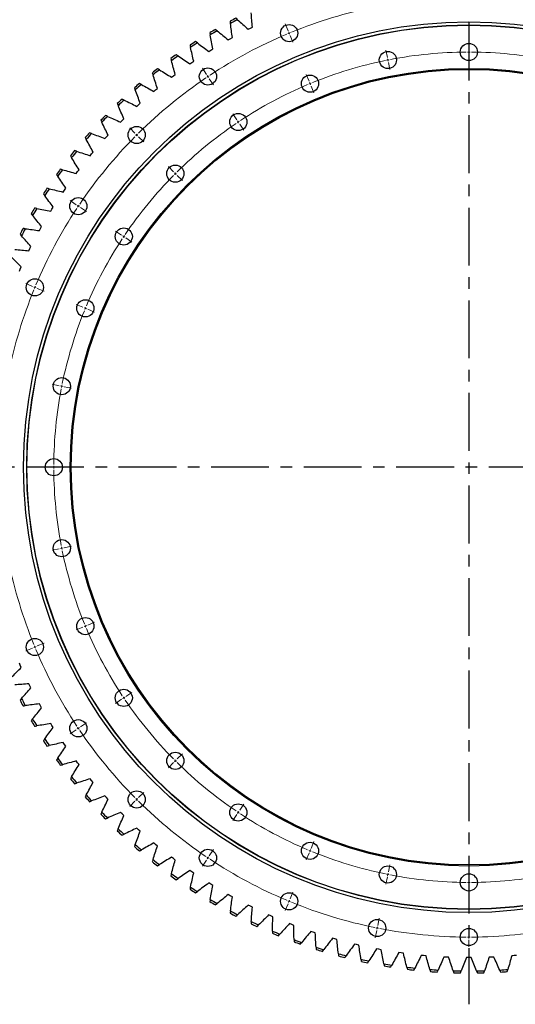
# Model space of a CAD drawing. Header units: millimetres. Extents: x 185 to 11179, y 22946 to 31910.
# Tile 7 of 16: x 2073 to 3025, y 29012 to 30903. Entities that reach past the tile are written whole.
import ezdxf

# ---------------------------------------------------------------- set-up
doc = ezdxf.new("R2010")
doc.units = ezdxf.units.MM
doc.header["$LTSCALE"] = 50
doc.linetypes.add('CENTER', pattern=[10.16, 6.35, -1.27, 1.27, -1.27])

msp = doc.modelspace()

# ---------------------------------------------------------------- linework, layer by layer
at = {"linetype": 'CENTER', "ltscale": 0.35}
for p, q in [((2936, 31075.3), (2936, 29012)), ((3974.3, 30043.6), (1897.7, 30043.6))]:
    msp.add_line(p, q, dxfattribs=at)
at = {"color": 7, "linetype": 'Continuous', "lineweight": 25}
for p, q in [((2512, 30884.8), (2516.1, 30886.9)), ((2516.1, 30886.9), (2520.1, 30888.9)), ((2473.6, 30864.4), (2477.6, 30866.6)), ((2477.6, 30866.6), (2481.5, 30868.8)), ((2440, 30844.6), (2443.9, 30846.9)), ((2436.2, 30842.1), (2440, 30844.6)), ((2399.9, 30818.2), (2403.6, 30820.8)), ((2403.6, 30820.8), (2407.3, 30823.3)), ((2364.7, 30792.6), (2368.3, 30795.4)), ((2368.3, 30795.4), (2371.9, 30798.1)), ((2334.1, 30768.4), (2337.7, 30771.2)), ((2330.7, 30765.4), (2334.1, 30768.4)), ((2298, 30736.7), (2301.3, 30739.8)), ((2301.3, 30739.8), (2304.7, 30742.8)), ((2266.7, 30706.5), (2269.8, 30709.7)), ((2269.8, 30709.7), (2273.1, 30712.9)), ((2236.8, 30674.9), (2239.8, 30678.3)), ((2239.8, 30678.3), (2242.9, 30681.6)), ((2208.3, 30641.9), (2211.2, 30645.4)), ((2211.2, 30645.4), (2214.1, 30648.9)), ((2181.5, 30607.7), (2184.2, 30611.3)), ((2184.2, 30611.3), (2187, 30614.9)), ((2156.2, 30572.2), (2158.8, 30576)), ((2158.8, 30576), (2161.4, 30579.7)), ((2135, 30539.5), (2137.4, 30543.4)), ((2132.7, 30535.7), (2135, 30539.5)), ((2113, 30502), (2115.2, 30506)), ((2110.8, 30498), (2113, 30502)), ((2092.7, 30463.5), (2094.7, 30467.6)), ((2090.7, 30459.4), (2092.7, 30463.5)), ((2072.4, 30420), (2074.2, 30424.1)), ((2074.2, 30424.1), (2076, 30428.3)), ((2074.2, 29663.1), (2072.4, 29667.3)), ((2076, 29659), (2074.2, 29663.1)), ((2092.7, 29623.7), (2090.7, 29627.8)), ((2094.7, 29619.7), (2092.7, 29623.7)), ((2113, 29585.2), (2110.8, 29589.2)), ((2115.2, 29581.3), (2113, 29585.2)), ((2135, 29547.7), (2132.7, 29551.6)), ((2137.4, 29543.8), (2135, 29547.7)), ((2158.8, 29511.2), (2156.2, 29515)), ((2161.4, 29507.5), (2158.8, 29511.2)), ((2184.2, 29475.9), (2181.5, 29479.5)), ((2187, 29472.3), (2184.2, 29475.9)), ((2211.2, 29441.8), (2208.3, 29445.3)), ((2214.1, 29438.3), (2211.2, 29441.8)), ((2239.8, 29409), (2236.8, 29412.3)), ((2242.9, 29405.6), (2239.8, 29409)), ((2269.8, 29377.5), (2266.7, 29380.7)), ((2273.1, 29374.3), (2269.8, 29377.5)), ((2301.3, 29347.4), (2298, 29350.5)), ((2304.7, 29344.4), (2301.3, 29347.4)), ((2334.1, 29318.9), (2330.7, 29321.8)), ((2337.7, 29316), (2334.1, 29318.9)), ((2368.3, 29291.8), (2364.7, 29294.6)), ((2371.9, 29289.1), (2368.3, 29291.8)), ((2403.6, 29266.4), (2399.9, 29269)), ((2407.3, 29263.9), (2403.6, 29266.4)), ((2440, 29242.7), (2436.2, 29245.1)), ((2443.9, 29240.3), (2440, 29242.7)), ((2477.6, 29220.6), (2473.6, 29222.9)), ((2481.5, 29218.4), (2477.6, 29220.6)), ((2516.1, 29200.3), (2512, 29202.4)), ((2520.1, 29198.3), (2516.1, 29200.3)), ((2555.5, 29181.8), (2551.3, 29183.7)), ((2559.6, 29180), (2555.5, 29181.8)), ((2595.7, 29165.2), (2591.4, 29166.9)), ((2599.9, 29163.6), (2595.7, 29165.2)), ((2636.6, 29150.4), (2632.3, 29151.9)), ((2640.9, 29149), (2636.6, 29150.4)), ((2678.2, 29137.5), (2673.8, 29138.8)), ((2682.5, 29136.3), (2678.2, 29137.5)), ((2720.3, 29126.6), (2715.9, 29127.7)), ((2724.7, 29125.6), (2720.3, 29126.6)), ((2762.9, 29117.6), (2758.4, 29118.5)), ((2767.3, 29116.8), (2762.9, 29117.6)), ((2805.8, 29110.6), (2801.3, 29111.3)), ((2810.3, 29110), (2805.8, 29110.6)), ((2849, 29105.6), (2844.5, 29106)), ((3027.4, 29106), (3022.9, 29105.6)), ((2853.6, 29105.2), (2849, 29105.6)), ((2892.5, 29102.6), (2887.9, 29102.8)), ((2897, 29102.4), (2892.5, 29102.6)), ((2936, 29101.6), (2931.4, 29101.6)), ((2940.5, 29101.6), (2936, 29101.6)), ((2979.5, 29102.6), (2974.9, 29102.4)), ((2984, 29102.8), (2979.5, 29102.6)), ((3022.9, 29105.6), (3018.4, 29105.2))]:
    msp.add_line(p, q, dxfattribs=at)
at = {"color": 0, "linetype": 'Continuous', "lineweight": 18}
for p, q in [((2588.7, 30882), (2583.3, 30895)), ((2590.6, 30877.4), (2589.6, 30879.7)), ((2590.6, 30877.4), (2591.6, 30875.1)), ((2592.5, 30872.8), (2597.9, 30859.9)), ((2936, 30846.1), (2936, 30860.1)), ((2779.4, 30830.7), (2776.7, 30844.4)), ((2780.4, 30825.8), (2779.9, 30828.2)), ((2936, 30841.1), (2936, 30843.6)), ((2936, 30841.1), (2936, 30838.6)), ((2936, 30836.1), (2936, 30822.1)), ((2431.8, 30798.2), (2424, 30809.8)), ((2780.4, 30825.8), (2780.9, 30823.3)), ((2781.4, 30820.9), (2784.1, 30807.2)), ((2434.6, 30794), (2433.2, 30796.1)), ((2434.6, 30794), (2436, 30791.9)), ((2437.3, 30789.9), (2445.1, 30778.2)), ((2628.9, 30785), (2623.5, 30798)), ((2630.8, 30780.4), (2629.8, 30782.7)), ((2630.8, 30780.4), (2631.7, 30778.1)), ((2632.7, 30775.8), (2638, 30762.9)), ((2490.1, 30710.9), (2482.3, 30722.5)), ((2294.3, 30685.3), (2284.4, 30695.2)), ((2492.9, 30706.7), (2491.5, 30708.8)), ((2492.9, 30706.7), (2494.3, 30704.6)), ((2495.7, 30702.6), (2503.5, 30690.9)), ((2297.8, 30681.8), (2296, 30683.5)), ((2297.8, 30681.8), (2299.6, 30680)), ((2301.3, 30678.2), (2311.2, 30668.3)), ((2368.5, 30611.1), (2358.6, 30621)), ((2372, 30607.5), (2370.3, 30609.3)), ((2372, 30607.5), (2373.8, 30605.8)), ((2375.6, 30604), (2385.5, 30594.1)), ((2181.4, 30547.8), (2169.8, 30555.6)), ((2185.6, 30545), (2183.5, 30546.4)), ((2185.6, 30545), (2187.6, 30543.6)), ((2189.7, 30542.2), (2201.4, 30534.5)), ((2268.7, 30489.5), (2257.1, 30497.2)), ((2272.9, 30486.7), (2270.8, 30488.1)), ((2272.9, 30486.7), (2274.9, 30485.3)), ((2277, 30483.9), (2288.7, 30476.1)), ((2097.5, 30390.9), (2084.6, 30396.3)), ((2102.2, 30389), (2099.9, 30389.9)), ((2102.2, 30389), (2104.5, 30388)), ((2106.8, 30387.1), (2119.7, 30381.7)), ((2194.6, 30350.7), (2181.6, 30356.1)), ((2199.2, 30348.8), (2196.9, 30349.8)), ((2199.2, 30348.8), (2201.5, 30347.8)), ((2203.8, 30346.9), (2216.7, 30341.5)), ((2148.9, 30200.2), (2135.2, 30202.9)), ((2153.8, 30199.2), (2151.3, 30199.7)), ((2153.8, 30199.2), (2156.2, 30198.7)), ((2158.7, 30198.2), (2172.4, 30195.5)), ((2133.5, 30043.6), (2119.5, 30043.6)), ((2138.5, 30043.6), (2136, 30043.6)), ((2138.5, 30043.6), (2141, 30043.6)), ((2143.5, 30043.6), (2157.5, 30043.6)), ((2148.9, 29887.1), (2135.2, 29884.3)), ((2153.8, 29888), (2151.3, 29887.5)), ((2153.8, 29888), (2156.2, 29888.5)), ((2158.7, 29889), (2172.4, 29891.7)), ((2194.6, 29736.5), (2181.6, 29731.2)), ((2199.2, 29738.4), (2196.9, 29737.5)), ((2199.2, 29738.4), (2201.5, 29739.4)), ((2203.8, 29740.3), (2216.7, 29745.7)), ((2097.5, 29696.3), (2084.6, 29691)), ((2102.2, 29698.2), (2099.9, 29697.3)), ((2102.2, 29698.2), (2104.5, 29699.2)), ((2106.8, 29700.2), (2119.7, 29705.5)), ((2268.7, 29597.8), (2257.1, 29590)), ((2272.9, 29600.5), (2270.8, 29599.2)), ((2272.9, 29600.5), (2274.9, 29601.9)), ((2277, 29603.3), (2288.7, 29611.1)), ((2185.6, 29542.2), (2183.5, 29540.8)), ((2185.6, 29542.2), (2187.6, 29543.6)), ((2189.7, 29545), (2201.4, 29552.8)), ((2181.4, 29539.4), (2169.8, 29531.7)), ((2375.6, 29483.2), (2385.5, 29493.1)), ((2368.5, 29476.2), (2358.6, 29466.3)), ((2372, 29479.7), (2370.3, 29477.9)), ((2372, 29479.7), (2373.8, 29481.5)), ((2301.3, 29409), (2311.2, 29418.9)), ((2294.3, 29401.9), (2284.4, 29392)), ((2297.8, 29405.5), (2296, 29403.7)), ((2297.8, 29405.5), (2299.6, 29407.2)), ((2495.7, 29384.7), (2503.5, 29396.3)), ((2490.1, 29376.4), (2482.3, 29364.7)), ((2492.9, 29380.5), (2491.5, 29378.4)), ((2492.9, 29380.5), (2494.3, 29382.6)), ((2632.7, 29311.4), (2638, 29324.4)), ((2434.6, 29293.2), (2436, 29295.3)), ((2437.3, 29297.4), (2445.1, 29309)), ((2628.9, 29302.2), (2623.5, 29289.3)), ((2630.8, 29306.8), (2629.8, 29304.5)), ((2630.8, 29306.8), (2631.7, 29309.1)), ((2431.8, 29289.1), (2424, 29277.4)), ((2434.6, 29293.2), (2433.2, 29291.1)), ((2781.4, 29266.3), (2784.1, 29280.1)), ((2780.4, 29261.4), (2779.9, 29259)), ((2780.4, 29261.4), (2780.9, 29263.9)), ((2936, 29251.1), (2936, 29265.1)), ((2779.4, 29256.5), (2776.7, 29242.8)), ((2936, 29246.1), (2936, 29248.6)), ((2936, 29246.1), (2936, 29243.6)), ((2936, 29241.1), (2936, 29227.1)), ((2592.5, 29214.4), (2597.9, 29227.4)), ((2588.7, 29205.2), (2583.3, 29192.3)), ((2590.6, 29209.8), (2589.6, 29207.5)), ((2590.6, 29209.8), (2591.6, 29212.1)), ((2760.9, 29163.4), (2763.6, 29177.1)), ((2758.9, 29153.6), (2756.2, 29139.8)), ((2759.9, 29158.5), (2759.4, 29156)), ((2759.9, 29158.5), (2760.4, 29160.9)), ((2936, 29146.1), (2936, 29160.1)), ((2936, 29141.1), (2936, 29143.6)), ((2936, 29141.1), (2936, 29138.6)), ((2936, 29136.1), (2936, 29122.1))]:
    msp.add_line(p, q, dxfattribs=at)
at = {"color": 7, "linetype": 'Continuous', "lineweight": 25}
for centre, radius in [((2936, 30043.6), 855.5), ((2936, 30043.6), 849.5), ((2936, 30043.6), 849), ((2590.6, 30877.4), 16.5), ((2936, 30841.1), 16.5), ((2780.4, 30825.8), 16.5), ((2936, 30043.6), 766), ((2434.6, 30794), 16.5), ((2936, 30043.6), 764), ((2630.8, 30780.4), 16.5), ((2492.9, 30706.7), 16.5), ((2297.8, 30681.8), 16.5), ((2372, 30607.5), 16.5), ((2185.6, 30545), 16.5), ((2272.9, 30486.7), 16.5), ((2102.2, 30389), 16.5), ((2199.2, 30348.8), 16.5), ((2153.8, 30199.2), 16.5), ((2138.5, 30043.6), 16.5), ((2153.8, 29888), 16.5), ((2199.2, 29738.4), 16.5), ((2102.2, 29698.2), 16.5), ((2272.9, 29600.5), 16.5), ((2185.6, 29542.2), 16.5), ((2372, 29479.7), 16.5), ((2297.8, 29405.5), 16.5), ((2492.9, 29380.5), 16.5), ((2630.8, 29306.8), 16.5), ((2434.6, 29293.2), 16.5), ((2780.4, 29261.4), 16.5), ((2936, 29246.1), 16.5), ((2590.6, 29209.8), 16.5), ((2759.9, 29158.5), 16.5), ((2936, 29141.1), 16.5)]:
    msp.add_circle(centre, radius, dxfattribs=at)
at = {"color": 0, "linetype": 'Continuous', "lineweight": 18}
for radius, start, end in [(902.5, 101.5674, 112.1826), (902.5, 112.8174, 123.4326), (902.5, 112.5, 112.6587), (902.5, 112.3413, 112.5), (797.5, 90.3592, 100.8908), (797.5, 90, 90.1796), (797.5, 89.8204, 90), (797.5, 79.1092, 89.6408), (797.5, 101.6092, 112.1408), (797.5, 101.25, 101.4296), (797.5, 101.0704, 101.25), (902.5, 124.0674, 134.6826), (902.5, 123.75, 123.9087), (902.5, 123.5913, 123.75), (797.5, 112.8592, 123.3908), (797.5, 112.5, 112.6796), (797.5, 112.3204, 112.5), (797.5, 124.1092, 134.6408), (797.5, 123.75, 123.9296), (797.5, 123.5704, 123.75), (902.5, 135.3174, 145.9326), (902.5, 135, 135.1587), (902.5, 134.8413, 135), (797.5, 135.3592, 145.8908), (797.5, 135, 135.1796), (797.5, 134.8204, 135), (902.5, 146.25, 146.4087), (902.5, 146.0913, 146.25), (902.5, 146.5674, 157.1826), (797.5, 146.25, 146.4296), (797.5, 146.0704, 146.25), (797.5, 146.6092, 157.1408), (902.5, 157.8174, 168.4326), (902.5, 157.5, 157.6587), (902.5, 157.3413, 157.5), (797.5, 157.8592, 168.3908), (797.5, 157.5, 157.6796), (797.5, 157.3204, 157.5), (797.5, 169.1092, 179.6408), (797.5, 168.75, 168.9296), (797.5, 168.5704, 168.75), (797.5, 179.8204, 180), (797.5, 180, 180.1796), (797.5, 180.3592, 190.8908), (797.5, 191.0704, 191.25), (797.5, 191.25, 191.4296), (797.5, 191.6092, 202.1408), (902.5, 191.5674, 202.1826), (797.5, 202.3204, 202.5), (797.5, 202.5, 202.6796), (797.5, 202.8592, 213.3908), (902.5, 202.3413, 202.5), (902.5, 202.5, 202.6587), (902.5, 202.8174, 213.4326), (797.5, 213.5704, 213.75), (797.5, 213.75, 213.9296), (797.5, 214.1092, 224.6408), (902.5, 213.5913, 213.75), (902.5, 213.75, 213.9087), (902.5, 214.0674, 224.6826), (797.5, 224.8204, 225), (797.5, 225, 225.1796), (797.5, 225.3592, 235.8908), (902.5, 224.8413, 225), (902.5, 225, 225.1587), (902.5, 225.3174, 235.9326), (797.5, 236.0704, 236.25), (797.5, 236.25, 236.4296), (797.5, 236.6092, 247.1408), (797.5, 247.3204, 247.5), (797.5, 247.5, 247.6796), (797.5, 247.8592, 258.3908), (902.5, 236.0913, 236.25), (902.5, 236.25, 236.4087), (902.5, 236.5674, 247.1826), (797.5, 258.5704, 258.75), (797.5, 258.75, 258.9296), (797.5, 259.1092, 269.6408), (797.5, 270.3592, 280.8908), (797.5, 269.8204, 270), (797.5, 270, 270.1796), (902.5, 247.3413, 247.5), (902.5, 247.5, 247.6587), (902.5, 247.8174, 258.4326), (902.5, 258.5913, 258.75), (902.5, 258.75, 258.9087), (902.5, 259.0674, 269.6826), (902.5, 270.3174, 280.9326), (902.5, 269.8413, 270), (902.5, 270, 270.1587)]:
    msp.add_arc((2936, 30043.6), radius, start, end, dxfattribs=at)
at = {"color": 7, "linetype": 'Continuous', "lineweight": 25}
for radius, start, end in [(971.6, 117.4263, 118.1619), (967.6, 117.3337, 118.2544), (971.6, 120.0734, 120.8089), (967.6, 119.9808, 120.9015), (971.6, 122.7204, 123.456), (967.6, 122.6278, 123.5486), (971.6, 125.3675, 126.103), (967.6, 125.2749, 126.1956), (971.6, 128.0145, 128.7501), (967.6, 127.922, 128.8427), (971.6, 130.6616, 131.3972), (967.6, 130.569, 131.4897), (971.6, 133.3087, 134.0442), (967.6, 133.2161, 134.1368), (971.6, 135.9557, 136.6913), (967.6, 135.8631, 136.7839), (971.6, 138.6028, 139.3383), (967.6, 138.5102, 139.4309), (971.6, 141.2498, 141.9854), (967.6, 141.1573, 142.078), (971.6, 143.8969, 144.6325), (967.6, 143.8043, 144.725), (971.6, 146.544, 147.2795), (967.6, 146.4514, 147.3721), (971.6, 149.191, 149.9266), (967.6, 149.0984, 150.0192), (971.6, 151.8381, 152.5736), (967.6, 151.7455, 152.6662), (967.6, 207.3337, 208.2544), (971.6, 207.4263, 208.1619), (967.6, 209.9808, 210.9015), (971.6, 210.0734, 210.8089), (967.6, 212.6278, 213.5486), (971.6, 212.7204, 213.456), (967.6, 215.2749, 216.1956), (971.6, 215.3675, 216.103), (967.6, 217.922, 218.8427), (971.6, 218.0145, 218.7501), (971.6, 220.6616, 221.3972), (967.6, 220.569, 221.4897), (971.6, 223.3087, 224.0442), (967.6, 223.2161, 224.1368), (971.6, 225.9557, 226.6913), (967.6, 225.8631, 226.7839), (971.6, 228.6028, 229.3383), (967.6, 228.5102, 229.4309), (971.6, 231.2498, 231.9854), (967.6, 231.1573, 232.078), (971.6, 233.8969, 234.6325), (967.6, 233.8043, 234.725), (971.6, 236.544, 237.2795), (967.6, 236.4514, 237.3721), (971.6, 239.191, 239.9266), (967.6, 239.0984, 240.0192), (971.6, 241.8381, 242.5736), (967.6, 241.7455, 242.6662), (971.6, 244.4851, 245.2207), (967.6, 244.3925, 245.3133), (971.6, 247.1322, 247.8677), (967.6, 247.0396, 247.9603), (967.6, 249.6867, 250.6074), (971.6, 249.7793, 250.5148), (967.6, 252.3337, 253.2544), (971.6, 252.4263, 253.1619), (967.6, 254.9808, 255.9015), (971.6, 255.0734, 255.8089), (967.6, 257.6278, 258.5486), (971.6, 257.7204, 258.456), (967.6, 260.2749, 261.1956), (971.6, 260.3675, 261.103), (967.6, 262.922, 263.8427), (971.6, 263.0145, 263.7501), (967.6, 265.569, 266.4897), (971.6, 265.6616, 266.3972), (967.6, 268.2161, 269.1368), (971.6, 268.3087, 269.0442), (967.6, 270.8631, 271.7839), (971.6, 270.9557, 271.6913), (967.6, 273.5102, 274.4309), (971.6, 273.6028, 274.3383)]:
    msp.add_arc((2936, 30043.6), radius, start, end, dxfattribs=at)
for points in [[(2491.7, 30903.2), (2490.6, 30904.1), (2489.5, 30905.1), (2488.4, 30906)], [(2491.7, 30903.2), (2498.5, 30897.1), (2505.3, 30891), (2512, 30884.8)], [(2520.1, 30888.9), (2519.2, 30898), (2518.4, 30907.1), (2517.8, 30916.2)], [(2452.4, 30881.7), (2451.3, 30882.6), (2450.2, 30883.5), (2449.1, 30884.4)], [(2477.4, 30900.2), (2477.6, 30898.8), (2477.7, 30897.4), (2477.9, 30895.9)], [(2481.5, 30868.8), (2480.2, 30877.8), (2479, 30886.9), (2477.9, 30895.9)], [(2438.3, 30878.1), (2438.6, 30876.7), (2438.8, 30875.3), (2439, 30873.9)], [(2443.9, 30846.9), (2442.2, 30855.9), (2440.6, 30864.9), (2439, 30873.9)], [(2452.4, 30881.7), (2459.6, 30876), (2466.6, 30870.2), (2473.6, 30864.4)], [(2400.3, 30854.2), (2400.6, 30852.8), (2400.9, 30851.4), (2401.2, 30850)], [(2407.3, 30823.3), (2405.2, 30832.2), (2403.2, 30841.1), (2401.2, 30850)], [(2414.3, 30858.5), (2413.1, 30859.4), (2411.9, 30860.2), (2410.8, 30861)], [(2414.3, 30858.5), (2421.6, 30853.1), (2429, 30847.7), (2436.2, 30842.1)], [(2363.5, 30828.6), (2363.8, 30827.2), (2364.2, 30825.9), (2364.6, 30824.5)], [(2377.2, 30833.6), (2376, 30834.3), (2374.8, 30835.1), (2373.6, 30835.9)], [(2377.2, 30833.6), (2384.8, 30828.5), (2392.4, 30823.4), (2399.9, 30818.2)], [(2341.3, 30806.9), (2340.1, 30807.6), (2338.8, 30808.4), (2337.6, 30809.1)], [(2371.9, 30798.1), (2369.3, 30806.9), (2366.9, 30815.6), (2364.6, 30824.5)], [(2327.8, 30801.3), (2328.2, 30800), (2328.7, 30798.6), (2329.1, 30797.3)], [(2337.7, 30771.2), (2334.7, 30779.9), (2331.8, 30788.5), (2329.1, 30797.3)], [(2341.3, 30806.9), (2349.1, 30802.2), (2356.9, 30797.5), (2364.7, 30792.6)], [(2293.5, 30772.5), (2294, 30771.1), (2294.4, 30769.8), (2294.9, 30768.4)], [(2306.7, 30778.6), (2305.4, 30779.3), (2304.1, 30780), (2302.9, 30780.6)], [(2306.7, 30778.6), (2314.7, 30774.3), (2322.7, 30769.9), (2330.7, 30765.4)], [(2304.7, 30742.8), (2301.3, 30751.3), (2298.1, 30759.8), (2294.9, 30768.4)], [(2260.5, 30742), (2261, 30740.7), (2261.6, 30739.4), (2262.2, 30738)], [(2273.1, 30712.9), (2269.3, 30721.3), (2265.7, 30729.6), (2262.2, 30738)], [(2273.4, 30748.8), (2272.1, 30749.4), (2270.8, 30750), (2269.5, 30750.6)], [(2273.4, 30748.8), (2281.6, 30744.9), (2289.8, 30740.8), (2298, 30736.7)], [(2241.5, 30717.4), (2240.2, 30718), (2238.9, 30718.5), (2237.6, 30719.1)], [(2241.5, 30717.4), (2250, 30713.9), (2258.3, 30710.2), (2266.7, 30706.5)], [(2229, 30710.1), (2229.6, 30708.8), (2230.2, 30707.5), (2230.8, 30706.2)], [(2242.9, 30681.6), (2238.7, 30689.7), (2234.7, 30697.9), (2230.8, 30706.2)], [(2198.9, 30676.7), (2199.6, 30675.4), (2200.3, 30674.2), (2201, 30672.9)], [(2211.2, 30684.6), (2209.8, 30685.1), (2208.5, 30685.6), (2207.1, 30686.1)], [(2211.2, 30684.6), (2219.7, 30681.5), (2228.3, 30678.2), (2236.8, 30674.9)], [(2214.1, 30648.9), (2209.7, 30656.9), (2205.3, 30664.9), (2201, 30672.9)], [(2170.5, 30642), (2171.2, 30640.8), (2171.9, 30639.5), (2172.7, 30638.3)], [(2187, 30614.9), (2182.1, 30622.7), (2177.3, 30630.4), (2172.7, 30638.3)], [(2182.3, 30650.5), (2181, 30650.9), (2179.6, 30651.3), (2178.2, 30651.8)], [(2182.3, 30650.5), (2191, 30647.7), (2199.7, 30644.9), (2208.3, 30641.9)], [(2143.7, 30606), (2144.5, 30604.8), (2145.2, 30603.6), (2146, 30602.4)], [(2161.4, 30579.7), (2156.2, 30587.2), (2151.1, 30594.8), (2146, 30602.4)], [(2155.1, 30615), (2153.7, 30615.4), (2152.3, 30615.8), (2151, 30616.1)], [(2155.1, 30615), (2163.9, 30612.7), (2172.7, 30610.2), (2181.5, 30607.7)], [(2118.5, 30568.8), (2119.4, 30567.6), (2120.2, 30566.5), (2121.1, 30565.3)], [(2137.4, 30543.4), (2131.9, 30550.6), (2126.4, 30557.9), (2121.1, 30565.3)], [(2129.6, 30578.4), (2128.2, 30578.7), (2126.8, 30579), (2125.4, 30579.3)], [(2129.6, 30578.4), (2138.5, 30576.4), (2147.4, 30574.4), (2156.2, 30572.2)], [(2095.2, 30530.5), (2096, 30529.4), (2096.9, 30528.3), (2097.8, 30527.1)], [(2115.2, 30506), (2109.3, 30513), (2103.5, 30520), (2097.8, 30527.1)], [(2105.7, 30540.5), (2104.3, 30540.8), (2102.9, 30541), (2101.5, 30541.2)], [(2105.7, 30540.5), (2114.7, 30539), (2123.7, 30537.4), (2132.7, 30535.7)], [(2073.6, 30491.1), (2074.5, 30490.1), (2075.5, 30489), (2076.4, 30487.9)], [(2094.7, 30467.6), (2088.5, 30474.3), (2082.4, 30481.1), (2076.4, 30487.9)], [(2083.7, 30501.7), (2082.2, 30501.8), (2080.8, 30502), (2079.4, 30502.2)], [(2083.7, 30501.7), (2092.7, 30500.6), (2101.8, 30499.4), (2110.8, 30498)], [(2063.4, 30461.8), (2072.5, 30461.1), (2081.6, 30460.3), (2090.7, 30459.4)], [(2076, 30428.3), (2069.6, 30434.7), (2063.1, 30441.2), (2056.8, 30447.7)], [(2056.8, 29639.5), (2063.1, 29646.1), (2069.6, 29652.6), (2076, 29659)], [(2090.7, 29627.8), (2081.6, 29626.9), (2072.5, 29626.1), (2063.4, 29625.4)], [(2076.4, 29599.3), (2082.4, 29606.2), (2088.5, 29613), (2094.7, 29619.7)], [(2076.4, 29599.3), (2075.5, 29598.2), (2074.5, 29597.2), (2073.6, 29596.1)], [(2079.4, 29585.1), (2080.8, 29585.2), (2082.2, 29585.4), (2083.7, 29585.6)], [(2110.8, 29589.2), (2101.8, 29587.9), (2092.7, 29586.7), (2083.7, 29585.6)], [(2097.8, 29560.1), (2103.5, 29567.2), (2109.3, 29574.3), (2115.2, 29581.3)], [(2097.8, 29560.1), (2096.9, 29559), (2096, 29557.9), (2095.2, 29556.7)], [(2101.5, 29546), (2102.9, 29546.2), (2104.3, 29546.5), (2105.7, 29546.7)], [(2132.7, 29551.6), (2123.7, 29549.8), (2114.7, 29548.2), (2105.7, 29546.7)], [(2121.1, 29521.9), (2126.4, 29529.3), (2131.9, 29536.6), (2137.4, 29543.8)], [(2121.1, 29521.9), (2120.2, 29520.7), (2119.4, 29519.6), (2118.5, 29518.4)], [(2125.4, 29508), (2126.8, 29508.3), (2128.2, 29508.6), (2129.6, 29508.9)], [(2156.2, 29515), (2147.4, 29512.8), (2138.5, 29510.8), (2129.6, 29508.9)], [(2146, 29484.8), (2151.1, 29492.4), (2156.2, 29500), (2161.4, 29507.5)], [(2146, 29484.8), (2145.2, 29483.6), (2144.5, 29482.4), (2143.7, 29481.2)], [(2151, 29471.1), (2152.3, 29471.5), (2153.7, 29471.8), (2155.1, 29472.2)], [(2181.5, 29479.5), (2172.7, 29477), (2163.9, 29474.5), (2155.1, 29472.2)], [(2172.7, 29448.9), (2177.3, 29456.8), (2182.1, 29464.6), (2187, 29472.3)], [(2172.7, 29448.9), (2171.9, 29447.7), (2171.2, 29446.5), (2170.5, 29445.2)], [(2178.2, 29435.5), (2179.6, 29435.9), (2181, 29436.3), (2182.3, 29436.8)], [(2208.3, 29445.3), (2199.7, 29442.4), (2191, 29439.5), (2182.3, 29436.8)], [(2201, 29414.3), (2205.3, 29422.4), (2209.7, 29430.4), (2214.1, 29438.3)], [(2201, 29414.3), (2200.3, 29413.1), (2199.6, 29411.8), (2198.9, 29410.5)], [(2236.8, 29412.3), (2228.3, 29409), (2219.7, 29405.7), (2211.2, 29402.6)], [(2207.1, 29401.1), (2208.5, 29401.6), (2209.8, 29402.1), (2211.2, 29402.6)], [(2230.8, 29381), (2234.7, 29389.3), (2238.7, 29397.5), (2242.9, 29405.6)], [(2230.8, 29381), (2230.2, 29379.8), (2229.6, 29378.5), (2229, 29377.2)], [(2266.7, 29380.7), (2258.3, 29377), (2250, 29373.3), (2241.5, 29369.8)], [(2262.2, 29349.2), (2265.7, 29357.6), (2269.3, 29366), (2273.1, 29374.3)], [(2237.6, 29368.1), (2238.9, 29368.7), (2240.2, 29369.2), (2241.5, 29369.8)], [(2262.2, 29349.2), (2261.6, 29347.9), (2261, 29346.5), (2260.5, 29345.2)], [(2269.5, 29336.6), (2270.8, 29337.2), (2272.1, 29337.8), (2273.4, 29338.5)], [(2298, 29350.5), (2289.8, 29346.4), (2281.6, 29342.4), (2273.4, 29338.5)], [(2294.9, 29318.8), (2298.1, 29327.4), (2301.3, 29335.9), (2304.7, 29344.4)], [(2294.9, 29318.8), (2294.4, 29317.5), (2294, 29316.1), (2293.5, 29314.8)], [(2330.7, 29321.8), (2322.7, 29317.3), (2314.7, 29312.9), (2306.7, 29308.6)], [(2329.1, 29290), (2331.8, 29298.7), (2334.7, 29307.4), (2337.7, 29316)], [(2302.9, 29306.6), (2304.1, 29307.3), (2305.4, 29307.9), (2306.7, 29308.6)], [(2329.1, 29290), (2328.7, 29288.6), (2328.2, 29287.2), (2327.8, 29285.9)], [(2337.6, 29278.1), (2338.8, 29278.9), (2340.1, 29279.6), (2341.3, 29280.3)], [(2364.7, 29294.6), (2356.9, 29289.8), (2349.1, 29285), (2341.3, 29280.3)], [(2364.6, 29262.8), (2366.9, 29271.6), (2369.3, 29280.4), (2371.9, 29289.1)], [(2364.6, 29262.8), (2364.2, 29261.4), (2363.8, 29260), (2363.5, 29258.6)], [(2399.9, 29269), (2392.4, 29263.8), (2384.8, 29258.7), (2377.2, 29253.7)], [(2401.2, 29237.2), (2403.2, 29246.1), (2405.2, 29255), (2407.3, 29263.9)], [(2373.6, 29251.3), (2374.8, 29252.1), (2376, 29252.9), (2377.2, 29253.7)], [(2436.2, 29245.1), (2429, 29239.5), (2421.6, 29234.1), (2414.3, 29228.7)], [(2439, 29213.4), (2440.6, 29222.4), (2442.2, 29231.3), (2443.9, 29240.3)], [(2401.2, 29237.2), (2400.9, 29235.8), (2400.6, 29234.4), (2400.3, 29233)], [(2410.8, 29226.2), (2411.9, 29227), (2413.1, 29227.9), (2414.3, 29228.7)], [(2473.6, 29222.9), (2466.6, 29217), (2459.6, 29211.2), (2452.4, 29205.5)], [(2439, 29213.4), (2438.8, 29212), (2438.6, 29210.5), (2438.3, 29209.1)], [(2449.1, 29202.8), (2450.2, 29203.7), (2451.3, 29204.6), (2452.4, 29205.5)], [(2477.9, 29191.3), (2479, 29200.4), (2480.2, 29209.4), (2481.5, 29218.4)], [(2512, 29202.4), (2505.3, 29196.2), (2498.5, 29190.1), (2491.7, 29184.1)], [(2477.9, 29191.3), (2477.7, 29189.9), (2477.6, 29188.5), (2477.4, 29187)], [(2488.4, 29181.2), (2489.5, 29182.2), (2490.6, 29183.1), (2491.7, 29184.1)], [(2517.8, 29171.1), (2518.4, 29180.2), (2519.2, 29189.3), (2520.1, 29198.3)], [(2551.3, 29183.7), (2544.9, 29177.2), (2538.4, 29170.8), (2531.8, 29164.4)], [(2517.8, 29171.1), (2517.7, 29169.6), (2517.6, 29168.2), (2517.5, 29166.8)], [(2528.7, 29161.5), (2529.8, 29162.5), (2530.8, 29163.5), (2531.8, 29164.4)], [(2558.5, 29152.7), (2558.8, 29161.8), (2559.1, 29170.9), (2559.6, 29180)], [(2591.4, 29166.9), (2585.3, 29160.1), (2579.1, 29153.4), (2572.9, 29146.7)], [(2600.1, 29136.2), (2599.9, 29145.3), (2599.8, 29154.4), (2599.9, 29163.6)], [(2558.5, 29152.7), (2558.5, 29151.2), (2558.4, 29149.8), (2558.4, 29148.4)], [(2569.9, 29143.6), (2570.9, 29144.6), (2571.9, 29145.7), (2572.9, 29146.7)], [(2632.3, 29151.9), (2626.5, 29144.8), (2620.6, 29137.8), (2614.7, 29130.9)], [(2642.3, 29121.6), (2641.7, 29130.8), (2641.3, 29139.9), (2640.9, 29149)], [(2600.1, 29136.2), (2600.1, 29134.8), (2600.1, 29133.3), (2600.1, 29131.9)], [(2611.9, 29127.7), (2612.8, 29128.7), (2613.7, 29129.8), (2614.7, 29130.9)], [(2673.8, 29138.8), (2668.4, 29131.5), (2662.8, 29124.2), (2657.2, 29117)], [(2685.2, 29109.1), (2684.2, 29118.1), (2683.3, 29127.2), (2682.5, 29136.3)], [(2715.9, 29127.7), (2710.8, 29120.1), (2705.6, 29112.6), (2700.3, 29105.2)], [(2728.6, 29098.5), (2727.2, 29107.5), (2725.9, 29116.5), (2724.7, 29125.6)], [(2642.3, 29121.6), (2642.4, 29120.2), (2642.5, 29118.8), (2642.6, 29117.4)], [(2654.5, 29113.7), (2655.4, 29114.8), (2656.3, 29115.9), (2657.2, 29117)], [(2685.2, 29109.1), (2685.4, 29107.6), (2685.5, 29106.2), (2685.7, 29104.8)], [(2758.4, 29118.5), (2753.7, 29110.7), (2748.8, 29103), (2743.9, 29095.3)], [(2772.5, 29089.9), (2770.7, 29098.9), (2769, 29107.8), (2767.3, 29116.8)], [(2801.3, 29111.3), (2796.9, 29103.3), (2792.4, 29095.3), (2787.9, 29087.4)], [(2816.7, 29083.4), (2814.5, 29092.2), (2812.3, 29101.1), (2810.3, 29110)], [(2844.5, 29106), (2840.5, 29097.8), (2836.4, 29089.7), (2832.2, 29081.6)], [(2697.8, 29101.7), (2698.6, 29102.8), (2699.4, 29104), (2700.3, 29105.2)], [(2728.6, 29098.5), (2728.9, 29097.1), (2729.1, 29095.7), (2729.3, 29094.2)], [(2741.5, 29091.7), (2742.3, 29092.9), (2743.1, 29094.1), (2743.9, 29095.3)], [(2772.5, 29089.9), (2772.8, 29088.5), (2773.1, 29087.1), (2773.4, 29085.7)], [(2785.7, 29083.7), (2786.4, 29084.9), (2787.1, 29086.2), (2787.9, 29087.4)], [(2861.2, 29078.9), (2858.6, 29087.6), (2856, 29096.4), (2853.6, 29105.2)], [(2887.9, 29102.8), (2884.3, 29094.4), (2880.6, 29086.1), (2876.7, 29077.8)], [(2905.8, 29076.5), (2902.8, 29085.1), (2899.8, 29093.7), (2897, 29102.4)], [(2931.4, 29101.6), (2928.2, 29093.1), (2924.8, 29084.6), (2921.4, 29076.1)], [(2950.5, 29076.1), (2947.1, 29084.6), (2943.7, 29093.1), (2940.5, 29101.6)], [(2974.9, 29102.4), (2972.1, 29093.7), (2969.1, 29085.1), (2966.1, 29076.5)], [(2995.2, 29077.8), (2991.4, 29086.1), (2987.6, 29094.4), (2984, 29102.8)], [(3018.4, 29105.2), (3015.9, 29096.4), (3013.4, 29087.6), (3010.7, 29078.9)], [(2816.7, 29083.4), (2817.1, 29082), (2817.4, 29080.6), (2817.8, 29079.2)], [(2830.2, 29077.8), (2830.9, 29079.1), (2831.5, 29080.3), (2832.2, 29081.6)], [(2861.2, 29078.9), (2861.6, 29077.5), (2862, 29076.2), (2862.5, 29074.8)], [(2874.9, 29073.9), (2875.5, 29075.2), (2876.1, 29076.5), (2876.7, 29077.8)], [(2905.8, 29076.5), (2906.3, 29075.1), (2906.8, 29073.8), (2907.3, 29072.4)], [(2919.8, 29072.2), (2920.3, 29073.5), (2920.8, 29074.8), (2921.4, 29076.1)], [(2950.5, 29076.1), (2951.1, 29074.8), (2951.6, 29073.5), (2952.2, 29072.2)], [(2964.6, 29072.4), (2965.1, 29073.8), (2965.6, 29075.1), (2966.1, 29076.5)], [(2995.2, 29077.8), (2995.8, 29076.5), (2996.4, 29075.2), (2997, 29073.9)], [(3009.5, 29074.8), (3009.9, 29076.2), (3010.3, 29077.5), (3010.7, 29078.9)]]:
    msp.add_open_spline(points, degree=3, dxfattribs=at)

doc.saveas('drawing.dxf')
